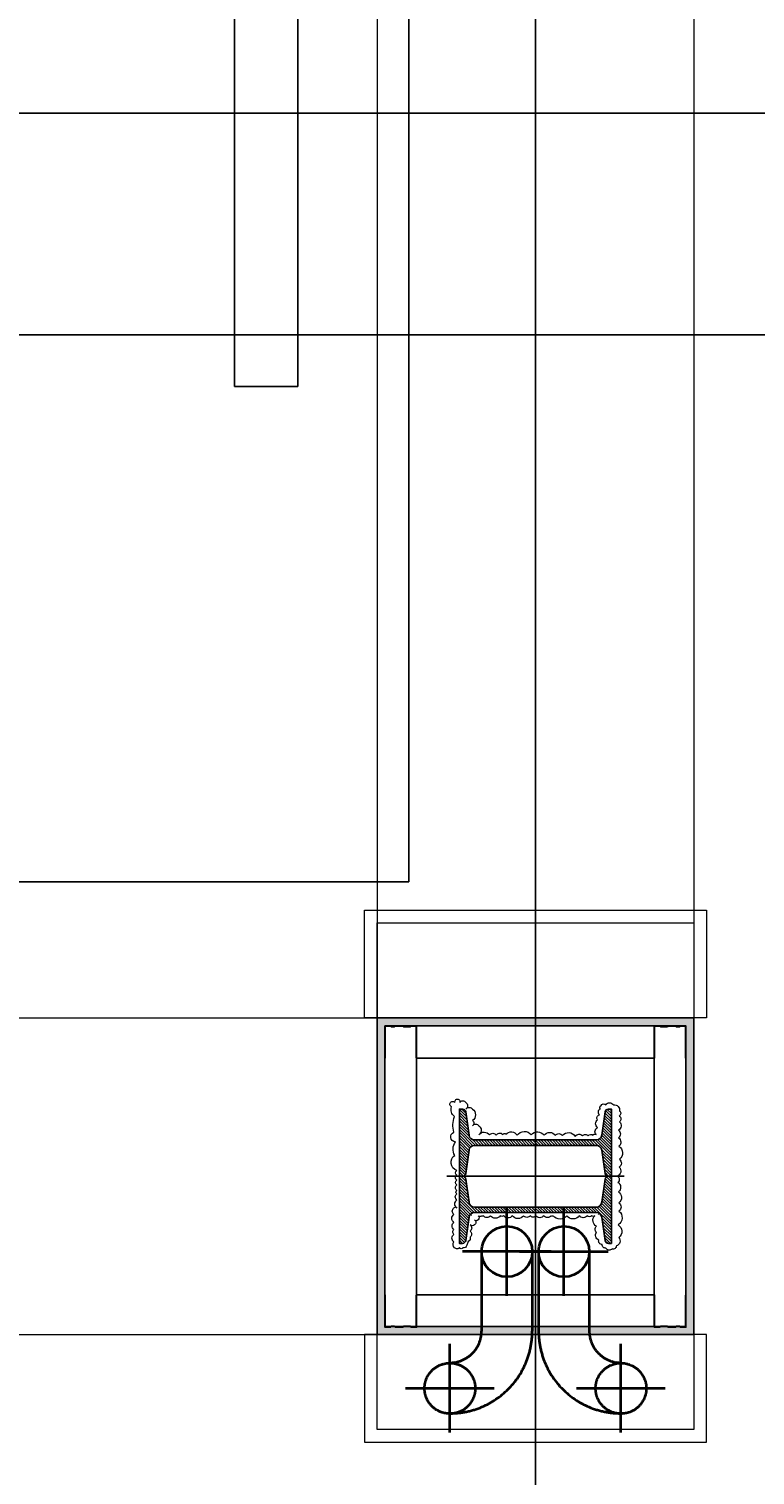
# Model space of a CAD drawing. Header units: centimetres. Extents: x -228435 to 46820, y -89367 to 152985.
# Tile 90 of 252: x -15439 to -14293, y 34528 to 36812. Entities that reach past the tile are written whole.
import ezdxf

# ---------------------------------------------------------------- set-up
doc = ezdxf.new("R2010")
doc.units = ezdxf.units.CM
doc.header["$LTSCALE"] = 50
doc.header["$PDMODE"] = 35
doc.header["$PDSIZE"] = 0.1
for name, pattern in [('DASHDOT2', [12.7, 6.35, -3.175, 0, -3.175]), ('DIVIDE', [31.75, 12.7, -6.35, 0, -6.35, 0, -6.35]), ('HIDDEN', [9.525, 6.35, -3.175]), ('Kondygnacja  -0_5$0$HIDDEN', [9.525, 6.35, -3.175]), ('Kondygnacja  -0_5$0$HIDDEN2', [4.7625, 3.175, -1.5875]), ('Obudowy i okł. słupów$0$HIDDEN', [9.525, 6.35, -3.175]), ('Osie rzutów$0$DASHDOT2', [12.7, 6.35, -3.175, 0, -3.175]), ('Przekrój B-B$0$DASHDOT2', [12.7, 6.35, -3.175, 0, -3.175])]:
    doc.linetypes.add(name, pattern=pattern)
doc.layers.get('0').update_dxf_attribs({"color": 8})
doc.layers.get('DEFPOINTS').update_dxf_attribs({"color": 8})
for name, color, linetype in [('ARCH_INFO_OSIE', 8, 'Continuous'), ('ARCH_INFO_OSIE_IST', 8, 'Przekrój B-B$0$DASHDOT2'), ('ARCH_SCHODY_IST', 8, 'Continuous'), ('D1$0$ARCH_INFO_OPISY', 8, 'Continuous'), ('Kondygnacja  -0_5$0$ARCH_KONSTR_POWYŻEJ RZUTU', 8, 'Kondygnacja  -0_5$0$HIDDEN'), ('Kondygnacja  -0_5$0$ARCH_KONSTR_POWYŻEJ RZUTU_IST', 8, 'Kondygnacja  -0_5$0$HIDDEN2'), ('Kondygnacja  -0_5$0$ARCH_SCHODY_IST', 8, 'Continuous'), ('Kondygnacja  -0_5$0$ARCH_STROP', 8, 'Continuous'), ('Kondygnacja -1$0$ARCH_STAL_IST', 8, 'Continuous'), ('Obudowy i okł. słupów$0$ARCH_GK', 8, 'Continuous'), ('Obudowy i okł. słupów$0$ARCH_PROFILE', 8, 'Continuous'), ('Osie rzutów$0$ARCH_INFO_OSIE_IST', 8, 'Osie rzutów$0$DASHDOT2'), ('Osie rzutów$0$ARCH_INFO_OSIE_OPISY_IST', 8, 'Continuous')]:
    doc.layers.add(name, color=color, linetype=linetype)
for name, color, linetype, lineweight in [('INSTALACJE', 8, 'Continuous', 35), ('Kondygnacja  -0_5$0$ARCH_INFO_WYMIARY', 8, 'Continuous', 9), ('Obudowy i okł. słupów$0$ARCH_hatch', 8, 'Continuous', 13), ('Obudowy i okł. słupów$0$ARCH_WIDOK', 8, 'Continuous', 13)]:
    doc.layers.add(name, color=color, linetype=linetype, lineweight=lineweight)
doc.styles.add('Kondygnacja  -0_5$0$Romans', font='Romans.shx', dxfattribs={"width": 0.7})
doc.dimstyles.new('Kondygnacja  -0_5$0$Wymiary 1-100', dxfattribs={"dimtxt": 12, "dimasz": 10, "dimexe": 5, "dimexo": 0, "dimgap": 4, "dimtad": 1, "dimrnd": 0.5, "dimzin": 12, "dimdsep": 46, "dimtxsty": 'Kondygnacja  -0_5$0$Romans', "dimblk": 'Kondygnacja  -0_5$0$_Oblique', "dimcen": 10, "dimdle": 10, "dimclrt": 55, "dimazin": 0, "dimtfac": 1, "dimtmove": 1, "dimatfit": 3, "dimfxl": 0, "dimtolj": 1, "dimtzin": 0, "dimarcsym": 0})
pattern_1 = [(315, (-9168.25782, 10650.3877), (0.224506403, 0.224506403), [])]

# ---------------------------------------------------------------- blocks, each defined once
blk = doc.blocks.new('Osie rzutów')
at = {"layer": 'Osie rzutów$0$ARCH_INFO_OSIE_IST', "ltscale": 10}
blk.add_line((4436.24, 8000), (15156.54, 8000), dxfattribs=at)
blk = doc.blocks.new('Kondygnacja  -0_5$0$konstrukcja istniejąca -0.5')
at = {"layer": 'Kondygnacja  -0_5$0$ARCH_KONSTR_POWYŻEJ RZUTU_IST', "ltscale": 10}
for points in [[(9938, 8167.89), (10982, 8167.89)], [(10982, 8132.89), (9938, 8132.89)]]:
    blk.add_lwpolyline(points, dxfattribs=at)
blk = doc.blocks.new('pB słup')
at = {"layer": 'Kondygnacja -1$0$ARCH_STAL_IST'}
h = blk.add_hatch(dxfattribs=at)
h.set_pattern_fill('ANSI31', color=256, scale=0.1, angle=270, style=0)
h.set_pattern_definition(pattern_1)
edge = h.paths.add_edge_path()
edge.add_arc((24.9, 9.62), 0.87, 360, 442.0272)
edge.add_line((25.02, 10.48), (21.35, 11))
edge.add_arc((21.42, 11.51), 0.52, 180, 262.0272, ccw=False)
edge.add_line((20.9, 11.51), (20.9, 12))
edge.add_line((20.9, 12), (31.5, 12))
edge.add_line((31.5, 12), (31.5, 11.51))
edge.add_arc((30.98, 11.51), 0.52, -82.0272, 0, ccw=False)
edge.add_line((31.05, 11), (27.38, 10.48))
edge.add_arc((27.51, 9.62), 0.87, 97.9728, 180)
edge.add_line((26.64, 9.62), (26.64, -9.62))
edge.add_arc((27.51, -9.62), 0.87, 180, 262.0272)
edge.add_line((27.38, -10.48), (31.05, -11))
edge.add_arc((30.98, -11.51), 0.52, 0, 82.0272, ccw=False)
edge.add_line((31.5, -11.51), (31.5, -12))
edge.add_line((31.5, -12), (20.9, -12))
edge.add_line((20.9, -12), (20.9, -11.51))
edge.add_arc((21.42, -11.51), 0.52, 97.9728, 180, ccw=False)
edge.add_line((21.35, -11), (25.02, -10.48))
edge.add_arc((24.9, -9.62), 0.87, 277.9728, 360)
edge.add_line((25.76, -9.62), (25.76, 9.62))
h = blk.add_hatch(dxfattribs=at)
h.set_pattern_fill('ANSI31', color=256, scale=0.1, angle=270, style=0)
h.set_pattern_definition(pattern_1)
edge = h.paths.add_edge_path()
edge.add_arc((38.11, 9.62), 0.87, 97.9728, 180, ccw=False)
edge.add_line((37.98, 10.48), (41.65, 11))
edge.add_arc((41.58, 11.51), 0.52, 277.9728, 360)
edge.add_line((42.1, 11.51), (42.1, 12))
edge.add_line((42.1, 12), (31.5, 12))
edge.add_line((31.5, 12), (31.5, 11.51))
edge.add_arc((32.02, 11.51), 0.52, 180, 262.0272)
edge.add_line((31.95, 11), (35.62, 10.48))
edge.add_arc((35.5, 9.62), 0.87, 0, 82.0272, ccw=False)
edge.add_line((36.37, 9.62), (36.37, -9.62))
edge.add_arc((35.5, -9.62), 0.87, 277.9728, 360, ccw=False)
edge.add_line((35.62, -10.48), (31.95, -11))
edge.add_arc((32.02, -11.51), 0.52, 97.9728, 180)
edge.add_line((31.5, -11.51), (31.5, -12))
edge.add_line((31.5, -12), (42.1, -12))
edge.add_line((42.1, -12), (42.1, -11.51))
edge.add_arc((41.58, -11.51), 0.52, 360, 442.0272)
edge.add_line((41.65, -11), (37.98, -10.48))
edge.add_arc((38.11, -9.62), 0.87, 180, 262.0272, ccw=False)
edge.add_line((37.24, -9.62), (37.24, 9.62))
at = {"layer": 'Obudowy i okł. słupów$0$ARCH_hatch'}
h = blk.add_hatch(dxfattribs=at)
h.set_pattern_fill('AR-SAND', color=256, scale=0.01, style=0)
h.paths.add_polyline_path([(6.5, 25), (6.5, -25), (56.5, -25), (56.5, 25)])
h.paths.add_polyline_path([(55.25, 23.75), (55.25, -23.75), (7.75, -23.75), (7.75, 23.75)], flags=16)
at = {"layer": 'ARCH_INFO_OSIE', "linetype": 'DIVIDE', "ltscale": 0.1}
for points in [[(31.5, -14), (31.5, 14)], [(51.07, 0), (11.93, 0)], [(23.05, 0), (32.78, 0)]]:
    blk.add_lwpolyline(points, dxfattribs=at)
at = {"layer": 'Kondygnacja -1$0$ARCH_STAL_IST'}
for points in [[(25.76, 9.62, 0.37402), (25.02, 10.48), (21.35, 11, -0.37402), (20.9, 11.51), (20.9, 12), (31.5, 12), (31.5, 11.51, -0.37402), (31.05, 11), (27.38, 10.48, 0.37402), (26.64, 9.62), (26.64, -9.62, 0.37402), (27.38, -10.48), (31.05, -11, -0.37402), (31.5, -11.51), (31.5, -12), (20.9, -12), (20.9, -11.51, -0.37402), (21.35, -11), (25.02, -10.48, 0.37402), (25.76, -9.62)], [(37.24, 9.62, -0.37402), (37.98, 10.48), (41.65, 11, 0.37402), (42.1, 11.51), (42.1, 12), (31.5, 12), (31.5, 11.51, 0.37402), (31.95, 11), (35.62, 10.48, -0.37402), (36.37, 9.62), (36.37, -9.62, -0.37402), (35.62, -10.48), (31.95, -11, 0.37402), (31.5, -11.51), (31.5, -12), (42.1, -12), (42.1, -11.51, 0.37402), (41.65, -11), (37.98, -10.48, -0.37402), (37.24, -9.62)]]:
    blk.add_lwpolyline(points, format="xyb", close=True, dxfattribs=at)
at = {"layer": 'Obudowy i okł. słupów$0$ARCH_GK'}
for points in [[(6.5, -25), (56.5, -25), (56.5, 25), (6.5, 25)], [(7.75, -23.75), (55.25, -23.75), (55.25, 23.75), (7.75, 23.75)]]:
    blk.add_lwpolyline(points, close=True, dxfattribs=at)
at = {"layer": 'Obudowy i okł. słupów$0$ARCH_PROFILE'}
for points in [[(7.76, 22.16), (7.85, 22.25), (7.85, 22.75), (7.75, 22.85), (7.75, 23.75), (12.82, 23.75, -1), (12.82, 23.7), (7.8, 23.7), (7.8, 22.87), (7.9, 22.77), (7.9, 22.23), (7.8, 22.13), (7.8, 20.92), (7.9, 20.82), (7.9, 19.73), (7.8, 19.63), (7.8, 18.8), (12.82, 18.8, -1), (12.82, 18.75), (7.75, 18.75), (7.75, 19.65), (7.85, 19.75), (7.85, 20.8), (7.76, 20.89)], [(55.33, 22.16), (55.25, 22.25), (55.25, 22.75), (55.35, 22.85), (55.35, 23.75), (50.28, 23.75, 1), (50.28, 23.7), (55.3, 23.7), (55.3, 22.87), (55.2, 22.77), (55.2, 22.23), (55.3, 22.13), (55.3, 20.92), (55.2, 20.82), (55.2, 19.73), (55.3, 19.63), (55.3, 18.8), (50.28, 18.8, 1), (50.28, 18.75), (55.35, 18.75), (55.35, 19.65), (55.25, 19.75), (55.25, 20.8), (55.33, 20.89)], [(7.76, -22.16), (7.85, -22.25), (7.85, -22.75), (7.75, -22.85), (7.75, -23.75), (12.82, -23.75, 1), (12.82, -23.7), (7.8, -23.7), (7.8, -22.87), (7.9, -22.77), (7.9, -22.23), (7.8, -22.13), (7.8, -20.92), (7.9, -20.82), (7.9, -19.73), (7.8, -19.63), (7.8, -18.8), (12.82, -18.8, 1), (12.82, -18.75), (7.75, -18.75), (7.75, -19.65), (7.85, -19.75), (7.85, -20.8), (7.76, -20.89)], [(55.33, -22.16), (55.25, -22.25), (55.25, -22.75), (55.35, -22.85), (55.35, -23.75), (50.28, -23.75, -1), (50.28, -23.7), (55.3, -23.7), (55.3, -22.87), (55.2, -22.77), (55.2, -22.23), (55.3, -22.13), (55.3, -20.92), (55.2, -20.82), (55.2, -19.73), (55.3, -19.63), (55.3, -18.8), (50.28, -18.8, -1), (50.28, -18.75), (55.35, -18.75), (55.35, -19.65), (55.25, -19.75), (55.25, -20.8), (55.33, -20.89)]]:
    blk.add_lwpolyline(points, format="xyb", close=True, dxfattribs=at)
blk.add_lwpolyline([(50.25, -8.37), (50.25, -18.75), (12.85, -18.75), (12.85, 18.75), (50.25, 18.75), (50.25, -8.37)], dxfattribs=at)
at = {"layer": 'Obudowy i okł. słupów$0$ARCH_WIDOK'}
for points in [[(-10.5, -27), (6.5, -27), (6.5, 27), (-10.5, 27)], [(73.5, -27), (56.5, -27), (56.5, 27), (73.5, 27)]]:
    blk.add_lwpolyline(points, close=True, dxfattribs=at)
at = {"layer": 'Obudowy i okł. słupów$0$ARCH_WIDOK', "linetype": 'Obudowy i okł. słupów$0$HIDDEN'}
blk.add_lwpolyline([(71.5, -25), (71.5, 25), (-8.5, 25), (-8.5, -25)], close=True, dxfattribs=at)
at = {"layer": 'Obudowy i okł. słupów$0$ARCH_WIDOK'}
blk.add_lwpolyline([(37.73, -9.38, 0.520567), (37.73, -8.91, 0.520567), (37.73, -8.16, 0.520567), (37.73, -6.92, 0.520567), (37.73, -4.95, 0.520567), (37.73, -2.82, 0.520567), (37.73, -2.47, 0.520567), (37.73, -1.32, 0.520567), (37.73, -0.04, 0.520567), (37.73, 0.83, 0.520567), (37.73, 1.89, 0.520567), (37.73, 3.64, 0.520567), (37.73, 5.02, 0.520567), (37.73, 5.54, 0.520567), (37.73, 7.1, 0.520567), (37.73, 8.22, 0.520567), (37.73, 8.52, 0.520567), (37.73, 9.06, 0.520567), (38.39, 9.06, 0.520567), (38.39, 9.62, 0.520567), (39.17, 9.62, 0.520567), (39.17, 10.31, 0.520567), (40.18, 10.31, 0.520567), (41.11, 10.31, 0.391103), (41.8, 10.61, 0.097049), (42.38, 10.85, 0.466209), (42.81, 11.44, 0.695481), (42.74, 11.98, 0.486099), (42.81, 12.76, 0.35864), (41.85, 12.89, 0.520567), (40.68, 12.86, 0.520567), (39.91, 12.86, 0.520567), (38.8, 12.86, 0.520567), (37.52, 12.86, 0.520567), (36.51, 12.86, 0.520567), (36.51, 12.4, 0.520567), (35.25, 12.4, 0.520567), (34.27, 12.4, 0.520567), (33.73, 12.4, 0.520567), (32.86, 12.4, 0.520567), (32.11, 12.4, 0.520567), (31.32, 12.4, 0.520567), (30.58, 12.4, 0.630412), (28.2, 12.73, 0.291029), (26.08, 12.64, 0.793013), (24.54, 12.88, 0.148616), (22.09, 12.79, 0.285246), (20.52, 13.27, 1.165163), (19.83, 12.7, 1.326239), (19.84, 11.94, 0.520567), (19.84, 11, 0.520567), (20.91, 11, 0.520567), (20.91, 9.93, 0.520567), (22.7, 9.93, 0.520567), (23.52, 9.93, 0.520567), (23.52, 8.94, 0.520567), (24.97, 8.94, 0.520567), (24.98, 7.26, 0.520567), (25.02, 6.19, 0.520567), (24.89, 5.17, 0.520567), (24.87, 4.65, 0.520567), (25.04, 2.89, 0.520567), (24.98, 0.66, 0.520567), (25.04, -1.36, 0.520567), (25.04, -3.15, 0.520567), (25.06, -4.25, 0.520567), (25.21, -6.27, 0.520567), (25.14, -7.45, 0.520567), (25.1, -8.33, 0.520567), (25.06, -9.05, 0.520567), (24.91, -9.58, 0.520567), (23.82, -9.81, 0.520567), (22.6, -9.81, 0.520567), (21.78, -10.1, 0.520567), (20.85, -10.25, 0.520567), (20.32, -10.36, 0.520567), (20.22, -11.09, 0.520567), (20.24, -12.34, 0.520567), (21.21, -13.28, 0.520567), (21.99, -13.24, 0.520567), (22.91, -13.28, 0.520567), (24.22, -13.09, 0.520567), (25.44, -13.09, 0.520567), (26.76, -13.18, 0.520567), (28.83, -13.26, 0.520567), (30.05, -13.22, 0.520567), (31.5, -12.93, 0.520567), (32.47, -13.03, 0.520567), (33.96, -13.09, 0.520567), (35.72, -13.16, 0.520567), (37.01, -13.18, 0.520567), (39.18, -13.05, 0.520567), (41.18, -13.18, 0.520567), (42.5, -12.78, 0.520567), (42.97, -12.1, 0.520567), (42.84, -11.13, 0.520567), (42.29, -10.55, 0.520567), (41.6, -10, 0.520567), (40.36, -9.66, 0.520567), (39.39, -9.66, 0.520567)], format="xyb", close=True, dxfattribs=at)
blk = doc.blocks.new('schody połówka')
at = {"layer": 'ARCH_INFO_OSIE_IST', "ltscale": 2}
blk.add_line((380, 21.01), (380, -1905.05), dxfattribs=at)
at = {"layer": 'ARCH_SCHODY_IST'}
for p, q in [((332.5, -1675.26), (332.5, -1160.6)), ((342.5, -1675.26), (342.5, -1163)), ((342.5, -1675.26), (332.5, -1675.26))]:
    blk.add_line(p, q, dxfattribs=at)
at = {"layer": 'INSTALACJE', "linetype": 'DASHDOT2', "ltscale": 10}
for p, q in [((375.5, -1818.9, -1120), (375.5, -1804.9, -140)), ((384.5, -1818.9, -1120), (384.5, -1804.9, -140)), ((382.5, -1811.9, -1120), (368.5, -1811.9, -140)), ((377.5, -1811.9, -1120), (391.5, -1811.9, -140)), ((366.5, -1840.45, -1750), (366.5, -1826.45, -770)), ((393.5, -1840.45, -1750), (393.5, -1826.45, -770)), ((373.5, -1833.5, -1120), (359.5, -1833.5, -140)), ((386.5, -1833.45, -1750), (400.5, -1833.45, -770))]:
    blk.add_line(p, q, dxfattribs=at)
at = {"layer": 'INSTALACJE', "linetype": 'HIDDEN', "ltscale": 0.5}
for p, q in [((371.5, -1811.85, -630), (371.5, -1824.45, -630)), ((379.5, -1811.85, -630), (379.5, -1824.45, -630)), ((380.5, -1811.85, -630), (380.5, -1824.45, -630)), ((388.5, -1811.85, -630), (388.5, -1824.45, -630))]:
    blk.add_line(p, q, dxfattribs=at)
at = {"layer": 'INSTALACJE'}
for centre in [(375.5, -1811.9, -630), (384.5, -1811.9, -630)]:
    blk.add_circle(centre, 4, dxfattribs=at)
at = {"layer": 'INSTALACJE', "linetype": 'HIDDEN', "ltscale": 0.5}
for centre in [(366.5, -1833.5, -630), (393.5, -1833.5, -630)]:
    blk.add_circle(centre, 4, dxfattribs=at)
for centre, radius, start, end in [((366.5, -1824.45, -630), 5, 270, 0), ((366.5, -1824.45, -630), 13, 270, 0), ((393.5, -1824.45, -630), 13, 180, 270), ((393.5, -1824.45, -630), 5, 180, 270)]:
    blk.add_arc(centre, radius, start, end, dxfattribs=at)
at = {"layer": 'Obudowy i okł. słupów$0$ARCH_WIDOK', "linetype": 'Obudowy i okł. słupów$0$HIDDEN', "ltscale": 3}
for p, q in [((355, -24.99, -630), (355, -1775, -630)), ((405, -24.99, -630), (405, -1775, -630)), ((25, -1775, -630), (355, -1775, -630)), ((25, -1825, -630), (355, -1825, -630))]:
    blk.add_line(p, q, dxfattribs=at)
at = {"layer": 'D1$0$ARCH_INFO_OPISY', "xscale": -1, "rotation": 90}
blk.add_blockref('pB słup', (380, -1768.5, -630), dxfattribs=at)
blk = doc.blocks.new('Kondygnacja  -0_5$0$_Oblique')
at = {"color": 0, "linetype": 'ByBlock', "lineweight": -2}
blk.add_line((-0.5, -0.5), (0.5, 0.5), dxfattribs=at)
blk = doc.blocks.new('*D212')
at = {"layer": 'DEFPOINTS', "color": 0}
for p in [(-30586.3, 81900), (-30681.1, 12489.5), (9064, 12489.5)]:
    blk.add_point(p, dxfattribs=at)
at = {"layer": 'Kondygnacja  -0_5$0$ARCH_INFO_WYMIARY', "color": 0, "lineweight": -2}
for p, q in [((-30673.1, 81900), (-30686.1, 81900)), ((-30681.1, 81910), (-30681.1, 12479.5)), ((-30673.1, 12489.5), (-30686.1, 12489.5))]:
    blk.add_line(p, q, dxfattribs=at)
at = {"layer": 'Kondygnacja  -0_5$0$ARCH_INFO_WYMIARY', "color": 0, "lineweight": -2, "xscale": 10, "yscale": 10, "zscale": 10}
for p, rotation in [((-30681.1, 81900), 90), ((-30681.1, 12489.5), 270)]:
    blk.add_blockref('Kondygnacja  -0_5$0$_Oblique', p, dxfattribs=dict(at, rotation=rotation))
at = {"layer": 'Kondygnacja  -0_5$0$ARCH_INFO_WYMIARY', "color": 55, "insert": (-30691.1, 47194.8), "char_height": 12, "attachment_point": 5, "rotation": 90, "style": 'Kondygnacja  -0_5$0$Romans'}
blk.add_mtext('\\A1;69410.5', dxfattribs=at)

msp = doc.modelspace()

# ---------------------------------------------------------------- linework, layer by layer
at = {"layer": 'Kondygnacja  -0_5$0$ARCH_SCHODY_IST'}
for p, q in [((-15115, 36247.409, 0), (-15115, 46294.103, 0)), ((-15015, 36247.409, 0), (-15015, 46270.144, 0))]:
    msp.add_line(p, q, dxfattribs=at)
at = {"layer": 'Kondygnacja  -0_5$0$ARCH_STROP'}
msp.add_lwpolyline([(-18240, 52125), (-14840, 52125), (-14840, 35465), (-18235, 35465)], close=True, dxfattribs=at)

# ---------------------------------------------------------------- block references
at = {"xscale": 10, "yscale": 10, "zscale": 10}
msp.add_blockref('schody połówka', (-18440, 53000.042), dxfattribs=at)
at = {"layer": 'Kondygnacja  -0_5$0$ARCH_KONSTR_POWYŻEJ RZUTU', "xscale": 10, "yscale": 10, "zscale": 10}
msp.add_blockref('Kondygnacja  -0_5$0$konstrukcja istniejąca -0.5', (-121140, -45000), dxfattribs=at)
at = {"layer": 'Osie rzutów$0$ARCH_INFO_OSIE_OPISY_IST', "xscale": 10, "yscale": 10, "zscale": 10}
msp.add_blockref('Osie rzutów', (-121140, -45000), dxfattribs=at)

# ---------------------------------------------------------------- dimensions: what is measured, and where the dimension line sits
at = {"layer": 'Kondygnacja  -0_5$0$ARCH_INFO_WYMIARY'}
dim = msp.add_linear_dim(base=(-30681.114, 12489.5), p1=(-30586.301, 81900), p2=(9064, 12489.5), angle=90, dimstyle='Kondygnacja  -0_5$0$Wymiary 1-100', dxfattribs=at)
dim.commit()
dim.dimension.update_dxf_attribs({"geometry": '*D212', "text_midpoint": (-30691.114, 47194.75)})

doc.saveas('drawing.dxf')
